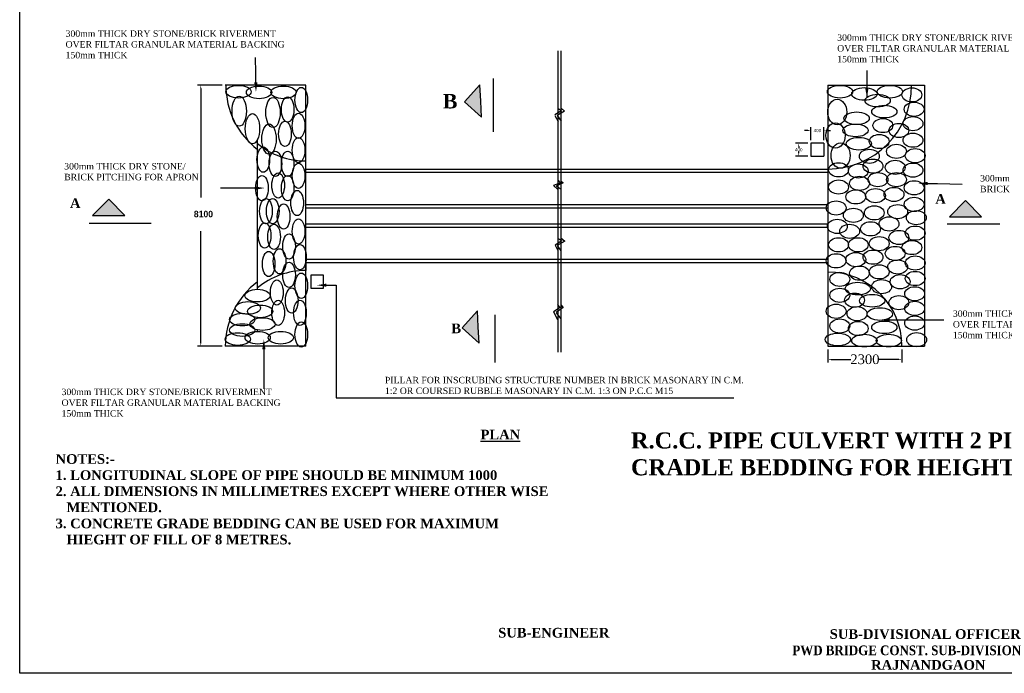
# Model space of a CAD drawing. Header units: inches. Extents: x 32507 to 121544, y 43776 to 81547.
# Tile 1 of 4: x 75499 to 106055, y 50047 to 70338. Entities that reach past the tile are written whole.
import ezdxf

# ---------------------------------------------------------------- set-up
doc = ezdxf.new("R2010")
doc.units = ezdxf.units.IN
doc.header["$MEASUREMENT"] = 0
doc.dimstyles.get("Standard").update_dxf_attribs({"dimtxt": 100.18, "dimasz": 100.18, "dimexe": 100.18, "dimexo": 100.0625, "dimgap": 10.09, "dimtad": 0, "dimtih": 1, "dimtoh": 1, "dimdec": 0, "dimzin": 0, "dimdsep": 46, "dimtxsty": 'Standard', "dimcen": 40.09, "dimadec": 0, "dimazin": 0, "dimtfac": 1, "dimtdec": 0, "dimtofl": 0, "dimtmove": 0, "dimatfit": 3, "dimfxl": 0.18, "dimtolj": 1, "dimtzin": 0, "dimarcsym": 0})

# ---------------------------------------------------------------- blocks, each defined once
blk = doc.blocks.new('*D38')
at = {"color": 0, "lineweight": -2, "transparency": 16777216}
for p, q in [((100579, 60102), (100579, 59694)), ((102879, 60102), (102879, 59694)), ((100680, 59794), (101289, 59794)), ((102779, 59794), (102170, 59794))]:
    blk.add_line(p, q, dxfattribs=at)
at = {"color": 0, "transparency": 16777216}
for points in [[(100680, 59810), (100680, 59777), (100579, 59794)], [(102779, 59810), (102779, 59777), (102879, 59794)]]:
    blk.add_solid(points, dxfattribs=at)
at = {"layer": 'Defpoints', "color": 0, "transparency": 16777216}
for p in [(100579, 60202), (102879, 60202), (102879, 59794)]:
    blk.add_point(p, dxfattribs=at)
at = {"color": 0, "transparency": 16777216, "insert": (101729, 59794), "char_height": 100.18, "attachment_point": 5}
blk.add_mtext('\\A1;{\\fTimes New Roman|b0|i0|c0|p18;\\H2.9946x;2300}', dxfattribs=at)
blk = doc.blocks.new('*D39')
at = {"color": 0, "lineweight": -2, "transparency": 16777216}
for p, q in [((100055, 66602), (100055, 66996)), ((100455, 66602), (100455, 66996)), ((99955, 66896), (99855, 66896)), ((100555, 66896), (100656, 66896))]:
    blk.add_line(p, q, dxfattribs=at)
at = {"color": 0, "transparency": 16777216}
for points in [[(99955, 66913), (99955, 66879), (100055, 66896)], [(100555, 66913), (100555, 66879), (100455, 66896)]]:
    blk.add_solid(points, dxfattribs=at)
at = {"layer": 'Defpoints', "color": 0, "transparency": 16777216}
for p in [(100455, 66896), (100055, 66502), (100455, 66502)]:
    blk.add_point(p, dxfattribs=at)
at = {"color": 0, "transparency": 16777216, "insert": (100255, 66896), "char_height": 100.2, "attachment_point": 5}
blk.add_mtext('\\A1;400', dxfattribs=at)
blk = doc.blocks.new('*D40')
at = {"color": 0, "lineweight": -2, "transparency": 16777216}
for p, q in [((99955, 66502), (99575, 66502)), ((99675, 66402), (99675, 66362)), ((99955, 66102), (99575, 66102)), ((99675, 66202), (99675, 66242))]:
    blk.add_line(p, q, dxfattribs=at)
at = {"color": 0, "transparency": 16777216}
for points in [[(99658, 66402), (99691, 66402), (99675, 66502)], [(99658, 66202), (99691, 66202), (99675, 66102)]]:
    blk.add_solid(points, dxfattribs=at)
at = {"layer": 'Defpoints', "color": 0, "transparency": 16777216}
for p in [(100055, 66502), (99675, 66102), (100055, 66102)]:
    blk.add_point(p, dxfattribs=at)
at = {"color": 0, "transparency": 16777216, "insert": (99675, 66302), "char_height": 100.2, "attachment_point": 5}
blk.add_mtext('\\A1;400', dxfattribs=at)

msp = doc.modelspace()

# ---------------------------------------------------------------- hatches: boundary and pattern name
for points in [[(89805.1, 67811.3), (89778.8, 68310.6), (89305.8, 67785), (89831.4, 67312)], [(78262.7, 64263.2), (78762.7, 64263.2), (78262.7, 64763.2), (77762.7, 64263.2)], [(104851.2, 64220.5), (105351.2, 64220.5), (104851.2, 64720.5), (104351.2, 64220.5)], [(89730.1, 60799.5), (89703.8, 61298.8), (89230.8, 60773.2), (89756.4, 60300.1)]]:
    msp.add_hatch(color=0).paths.add_polyline_path(points)

# ---------------------------------------------------------------- linework, layer by layer
at = {"color": 0}
for p, q in [((75498.7, 50047.1), (75498.7, 81547.1)), ((92195.4, 69375.4), (92195.4, 60011.7)), ((92295.4, 69375.4), (92295.4, 60011.7)), ((82824.5, 68691.7), (82819.3, 69166.2)), ((101796.5, 67933.8), (101796.1, 68755.7)), ((82827.8, 68391.2), (82824.5, 68691.7)), ((90190, 68513.9), (90190, 67513.9)), ((81779.6, 68301.8), (81017.3, 68301.8)), ((81117.4, 68201.6), (81117.4, 64820.3)), ((84379.6, 68301.8), (81879.6, 68301.8)), ((82879.6, 68276), (82879.6, 68301.8)), ((84379.6, 60201.8), (84379.6, 68301.8)), ((89305.8, 67785), (89778.8, 68310.6)), ((89805.1, 67811.3), (89778.8, 68310.6)), ((100579.4, 68301.8), (103579.4, 68301.8)), ((100579.4, 68301.8), (100579.4, 60201.8)), ((103579.4, 68301.8), (103579.4, 60201.8)), ((89305.8, 67785), (89831.4, 67312)), ((89831.4, 67312), (89805.1, 67811.3)), ((92194.3, 67585.9), (92317, 67508.5)), ((92304, 67585.9), (92407.4, 67502)), ((90190, 67513.9), (90190, 66858.9)), ((92317, 67508.5), (92110.3, 67379.5)), ((92110.3, 67366.6), (92207.2, 67173)), ((92407.4, 67502), (92174.9, 67366.6)), ((92174.9, 67366.6), (92297.6, 67185.9)), ((92195.4, 67199.3), (92195.4, 65368.7)), ((92295.4, 67199.3), (92295.4, 65337.9)), ((82879.6, 61967.4), (82879.6, 66618.5)), ((100455.2, 66501.9), (100055.2, 66501.9)), ((100055.2, 66501.9), (100055.2, 66101.9)), ((100455.2, 66501.9), (100455.2, 66101.9)), ((100055.2, 66101.9), (100455.2, 66101.9)), ((84379.6, 65701.8), (84379.6, 65951.8)), ((84379.6, 65701.8), (100579.4, 65701.8)), ((84379.6, 65601.8), (100579.4, 65601.8)), ((82503.9, 65103.5), (81735.6, 65109.9)), ((82804.4, 65107.7), (82503.9, 65103.5)), ((92060.4, 65187.5), (92193.5, 65077.8)), ((92278, 65275.6), (92064.1, 65187.6)), ((92152, 65180.2), (92300.9, 65072.9)), ((92368.4, 65269.1), (92154.4, 65180.2)), ((92195.4, 65368.7), (92278, 65275.6)), ((92295.4, 65337.9), (92368.4, 65269.1)), ((103679.7, 65254.5), (103980.2, 65254.3)), ((103980.2, 65254.3), (104748.4, 65236.6)), ((92195.4, 65076.2), (92195.4, 63553.9)), ((92295.4, 65076.2), (92295.4, 63563.2)), ((78262.7, 64763.2), (77762.7, 64263.2)), ((78262.7, 64763.2), (78762.7, 64263.2)), ((84379.6, 64601.8), (100579.4, 64601.8)), ((84379.6, 64501.8), (100579.4, 64501.8)), ((104851.2, 64720.5), (104351.2, 64220.5)), ((104851.2, 64720.5), (105351.2, 64220.5)), ((77762.7, 64263.2), (78262.7, 64263.2)), ((78262.7, 64263.2), (78762.7, 64263.2)), ((104351.2, 64220.5), (104851.2, 64220.5)), ((104851.2, 64220.5), (105351.2, 64220.5)), ((79581.7, 64006.8), (77651, 64015.4)), ((84379.6, 64001.8), (100579.4, 64001.8)), ((84379.6, 63901.8), (100579.4, 63901.8)), ((104276.7, 63999), (105914.6, 63999)), ((81117.4, 60302), (81117.4, 63777.6)), ((92295.4, 63563.2), (92416.1, 63465.2)), ((92325.7, 63471.6), (92114.2, 63338.9)), ((92115.4, 63342.4), (92195.4, 63177.2)), ((92416.1, 63465.2), (92183.6, 63329.7)), ((92183.6, 63329.7), (92295.4, 63165.2)), ((92195.4, 63553.9), (92325.7, 63471.6)), ((92195.4, 63177.2), (92195.4, 61485.6)), ((92295.4, 63165.2), (92295.4, 61485.6)), ((84379.6, 62901.8), (100579.4, 62901.8)), ((84379.6, 62801.8), (100579.4, 62801.8)), ((84379.6, 62801.8), (84379.6, 62551.8)), ((84529.6, 62401.8), (84529.6, 62001.8)), ((84929.6, 62401.8), (84529.6, 62401.8)), ((84929.6, 62001.8), (84929.6, 62401.8)), ((85018.2, 62095.2), (85318.7, 62095)), ((85318.7, 62095), (85318.5, 58597.3)), ((84529.6, 62001.8), (84929.6, 62001.8)), ((92191.9, 61496), (92272.3, 61407.6)), ((92291.3, 61490.5), (92362.7, 61401.2)), ((89230.8, 60773.2), (89703.8, 61298.8)), ((89730.1, 60799.5), (89703.8, 61298.8)), ((90243.3, 61178.9), (90243.3, 60178.9)), ((92272.3, 61407.6), (92064.2, 61263.9)), ((92065.6, 61265.7), (92191.9, 61035.6)), ((92362.7, 61401.2), (92142.9, 61243.5)), ((92151.1, 61241.1), (92295.9, 61046.7)), ((82879.6, 61068.3), (82879.6, 61091.5)), ((92195.4, 61044.5), (92195.4, 60201.8)), ((92295.4, 61044.5), (92295.4, 60201.8)), ((102492.7, 61019.3), (102793.2, 61019.2)), ((102793.2, 61019.2), (104178.5, 61018.5)), ((82879.6, 60662.1), (82879.6, 60707.5)), ((89230.8, 60773.2), (89756.4, 60300.1)), ((89756.4, 60300.1), (89730.1, 60799.5)), ((81779.6, 60201.8), (81017.3, 60201.8)), ((84379.6, 60201.8), (81879.6, 60201.8)), ((84379.6, 60201.8), (84379.6, 60282.8)), ((100579.4, 60201.8), (103579.4, 60201.8)), ((83076.2, 60108.8), (83076.2, 59808.3)), ((90243.3, 60178.9), (90243.3, 59697.5)), ((83076.2, 59808.3), (83076.2, 58883.4)), ((85318.5, 58597.3), (97659.8, 58594.6)), ((120198.7, 50047.1), (75498.7, 50047.1))]:
    msp.add_line(p, q, dxfattribs=at)
msp.add_circle((84379.6, 68301.8), 0, dxfattribs=at)
for centre, radius, start, end in [((84396.6, 68297.8), 2500, 179.90935, 232.64198), ((100579.4, 68301.8), 2600, 270, 0), ((84379.6, 68301.8), 2350, 230.33499, 270), ((84379.6, 60201.8), 2350, 90, 129.66501), ((100579.4, 60201.8), 2300, 0, 90), ((84379.6, 60201.8), 2500, 126.8699, 180)]:
    msp.add_arc(centre, radius, start, end, dxfattribs=at)
for centre, major_axis, ratio in [((82290.8, 68100.4), (-392.2, 0), 0.4999999), ((82926.4, 68081.3), (-392.2, 0), 0.4999999), ((83684.4, 68081.3), (-392.2, 0), 0.4999999), ((84236.3, 67843.8), (0, -392.2), 0.4999999), ((100956.3, 68101.3), (-392.2, 0), 0.4999999), ((101712.5, 68032.6), (-392.2, 0), 0.4999999), ((102503.1, 68101.3), (-392.2, 0), 0.4999999), ((103186.3, 68003.2), (-308, 0), 0.7142855), ((82311.5, 67498.3), (0, -469.5), 0.4736841), ((83360.3, 67456.9), (0, -469.5), 0.4736841), ((83815.1, 67549.3), (0, -392.2), 0.4999999), ((100869.7, 67471), (0, 395), 0.7499999), ((102125, 67826.6), (-392.2, 0), 0.4999999), ((102331.2, 67483.2), (-392.2, 0), 0.4999999), ((103255, 67556.8), (-308, 0), 0.7142855), ((82722.8, 66951.3), (0, -469.5), 0.4736841), ((84152.1, 67044.4), (0, -392.2), 0.4999999), ((101471.9, 67277.2), (-392.2, 0), 0.4999999), ((102287.1, 67051.5), (-308, 0), 0.7142855), ((103220.6, 67110.4), (-308, 0), 0.7142855), ((83236.2, 66630.4), (0, -469.5), 0.4736841), ((83730.9, 66792), (0, -392.2), 0.4999999), ((100817.6, 66742.8), (0, 395), 0.7499999), ((101437.5, 66899.5), (-392.2, 0), 0.4999999), ((102783.9, 66898.7), (-308, 0), 0.7142855), ((84152.1, 66287.1), (0, -392.2), 0.4999999), ((101540.7, 66487.4), (-392.2, 0), 0.4999999), ((102172.4, 66555.1), (-308, 0), 0.7142855), ((103220.6, 66595.4), (-308, 0), 0.7142855), ((83057.1, 65992.6), (0, -392.2), 0.4999999), ((100973.8, 66118.6), (0, 395), 0.7499999), ((101866.7, 66096.9), (-308, 0), 0.7142855), ((102707.5, 66249.7), (-308, 0), 0.7142855), ((103289.4, 66114.6), (-308, 0), 0.7142855), ((83436.1, 65866.3), (0, -392.2), 0.4999999), ((83815.1, 65866.3), (0, -392.2), 0.4999999), ((101981.3, 65791.5), (-308, 0), 0.7142855), ((84152.1, 65487.7), (0, -392.2), 0.4999999), ((100911.2, 65677), (-308, 0), 0.7142855), ((101522.7, 65638.8), (-308, 0), 0.7142855), ((102669.3, 65753.3), (-308, 0), 0.7142855), ((103220.6, 65668.2), (-308, 0), 0.7142855), ((83015, 65109), (0, -392.2), 0.4999999), ((83520.3, 65193.2), (0, -392.2), 0.4999999), ((83815.1, 65109), (0, -392.2), 0.4999999), ((101560.9, 65257), (-308, 0), 0.7142855), ((102134.2, 65371.5), (-308, 0), 0.7142855), ((102707.5, 65371.5), (-308, 0), 0.7142855), ((100911.2, 65142.4), (-308, 0), 0.7142855), ((102057.8, 64875.2), (-308, 0), 0.7142855), ((102631, 64913.3), (-308, 0), 0.7142855), ((103255, 65118.8), (-308, 0), 0.7142855), ((83141.3, 64393.8), (0, -392.2), 0.4999999), ((83351.9, 64393.8), (0, -392.2), 0.4999999), ((84110, 64646.2), (0, -392.2), 0.4999999), ((101446.3, 64837), (-308, 0), 0.7142855), ((103255, 64603.8), (-308, 0), 0.7142855), ((83688.8, 64225.5), (0, -392.2), 0.4999999), ((100834.8, 64493.4), (-308, 0), 0.7142855), ((101369.8, 64264.3), (-308, 0), 0.7142855), ((102019.5, 64340.6), (-308, 0), 0.7142855), ((102745.7, 64378.8), (-308, 0), 0.7142855), ((102478.2, 63997), (-308, 0), 0.7142855), ((103323.7, 64191.7), (-308, 0), 0.7142855), ((83099.2, 63636.4), (0, -392.2), 0.4999999), ((83394, 63594.4), (0, -392.2), 0.4999999), ((84152.1, 63762.7), (0, -392.2), 0.4999999), ((100873, 63920.7), (-308, 0), 0.7142855), ((101255.2, 63767.9), (-308, 0), 0.7142855), ((101904.9, 63844.3), (-308, 0), 0.7142855), ((103289.4, 63711), (-308, 0), 0.7142855), ((83857.3, 63299.8), (0, -392.2), 0.4999999), ((100911.2, 63347.9), (-308, 0), 0.7142855), ((101522.7, 63347.9), (-308, 0), 0.7142855), ((102172.4, 63386.1), (-308, 0), 0.7142855), ((102783.9, 63577), (-308, 0), 0.7142855), ((84194.2, 62963.3), (0, -392.2), 0.4999999), ((102669.3, 63080.7), (-308, 0), 0.7142855), ((103186.3, 63264.6), (-308, 0), 0.7142855), ((83225.5, 62752.9), (0, -392.2), 0.4999999), ((83562.5, 62837), (0, -392.2), 0.4999999), ((100834.8, 62851.6), (-308, 0), 0.7142855), ((101446.3, 62889.8), (-308, 0), 0.7142855), ((101981.3, 62966.1), (-308, 0), 0.7142855), ((103289.4, 62783.8), (-308, 0), 0.7142855), ((83857.3, 62416.3), (0, -392.2), 0.4999999), ((101560.9, 62469.8), (-308, 0), 0.7142855), ((102172.4, 62508), (-308, 0), 0.7142855), ((102745.7, 62660.7), (-308, 0), 0.7142855), ((84236.3, 62079.7), (0, -392.2), 0.4999999), ((100949.4, 62278.9), (-308, 0), 0.7142855), ((102822.1, 62202.5), (-308, 0), 0.7142855), ((103289.4, 62303.1), (-308, 0), 0.7142855), ((83478.2, 61869.3), (0, -392.2), 0.4999999), ((101506.3, 61989.1), (-392.2, 0), 0.4999999), ((102248.9, 62049.8), (-308, 0), 0.7142855), ((103274.3, 61829.6), (-308, 0), 0.7142855), ((82878.4, 61771.3), (-392.2, 0), 0.4999999), ((83941.5, 61616.9), (0, -392.2), 0.4999999), ((100949.4, 61782.5), (-308, 0), 0.7142855), ((101408.1, 61629.8), (-308, 0), 0.7142855), ((101953.1, 61611.4), (-392.2, 0), 0.4999999), ((102783.9, 61553.5), (-308, 0), 0.7142855), ((82581.1, 61388.5), (-392.2, 0), 0.4999999), ((82963.6, 61283.1), (-392.2, 0), 0.4999999), ((83520.3, 61238.2), (0, -392.2), 0.4999999), ((84194.2, 61238.2), (0, -392.2), 0.4999999), ((100834.8, 61286.2), (-308, 0), 0.7142855), ((101484.5, 61209.8), (-308, 0), 0.7142855), ((103274.3, 61374.6), (-308, 0), 0.7142855), ((82405.1, 61027.4), (-392.2, 0), 0.4999999), ((102193.7, 61199.3), (-392.2, 0), 0.4999999), ((103274.3, 60919.6), (-308, 0), 0.7142855), ((82405.1, 60701.9), (-392.2, 0), 0.4999999), ((83033.4, 60887.9), (-392.2, 0), 0.4999999), ((84236.3, 60565.1), (0, -392.2), 0.4999999), ((100949.4, 60828), (-308, 0), 0.7142855), ((101522.7, 60751.7), (-308, 0), 0.7142855), ((102331.2, 60787.3), (-392.2, 0), 0.4999999), ((82265.5, 60422.9), (-392.2, 0), 0.4999999), ((82884.2, 60466), (-392.2, 0), 0.4999999), ((83600.2, 60466), (-392.2, 0), 0.4999999), ((100887.6, 60409.6), (-392.2, 0), 0.4999999), ((101712.5, 60375.2), (-392.2, 0), 0.4999999), ((102468.7, 60375.2), (-392.2, 0), 0.4999999), ((103335.1, 60404), (-308, 0), 0.7142855)]:
    msp.add_ellipse(centre, major_axis=major_axis, ratio=ratio, dxfattribs=at)
for points in [[(81100.8, 68201.6), (81134.1, 68201.6), (81117.4, 68301.8)], [(82877.9, 68391.7), (82777.7, 68390.6), (82831.1, 68090.6)], [(101839.6, 68210.9), (101739.4, 68209.8), (101792.8, 67909.8)], [(82803.7, 65157.8), (82805.1, 65057.7), (83104.9, 65112)], [(103679.7, 65204.4), (103679.7, 65304.5), (103379.1, 65254.6)], [(85018.1, 62045.1), (85018.2, 62145.3), (84717.6, 62095.3)], [(102492.7, 60969.2), (102492.7, 61069.4), (102192.2, 61019.5)], [(81100.8, 60302), (81134.1, 60302), (81117.4, 60201.8)], [(83026.1, 60108.8), (83126.3, 60108.8), (83076.2, 60409.4)]]:
    msp.add_solid(points, dxfattribs=at)

# ---------------------------------------------------------------- texts
at = {"color": 0, "attachment_point": 1}
for s, insert, char_height, width in [('{\\fTimes New Roman|b0|i0|c0|p18;300mm THICK DRY STONE/BRICK RIVERMENT \\POVER FILTAR GRANULAR MATERIAL BACKING \\P150mm THICK}', (76922.9, 70006), 200, 13906.361), ('{\\fTimes New Roman|b0|i0|c0|p18;300mm THICK DRY STONE/BRICK RIVERMENT \\POVER FILTAR GRANULAR MATERIAL BACKING \\P150mm THICK}', (100869.3, 69881.7), 200, 13906.361), ('{\\fVrinda|b0|i0|c0|p2;\\C1; \\fTimes New Roman|b1|i0|c0|p18;\\H1.5x;\\C256;B}', (88518.9, 68031.8), 300, 3330.744), ('{\\fTimes New Roman|b0|i0|c0|p18;300mm THICK DRY STONE/  BRICK PITCHING FOR APRON}', (76880.5, 65887.5), 200, 4389.708), ('{\\fTimes New Roman|b0|i0|c0|p18;300mm THICK DRY STONE/  BRICK PITCHING FOR APRON}', (105305.2, 65514.7), 200, 4389.708), ('{\\fTimes New Roman|b1|i0|c0|p18;A}', (77058.9, 64791.9), 300, 3330.744), ('{\\fTimes New Roman|b1|i0|c0|p18;A}', (103913, 64923.4), 300, 3330.744), ('{\\fVrinda|b1|i0|c0|p2;\\H0.6667x;8100}', (80904.1, 64404.3), 300, 3330.744), ('{\\fTimes New Roman|b0|i0|c0|p18;300mm THICK DRY STONE/BRICK RIVERMENT \\POVER FILTAR GRANULAR MATERIAL BACKING \\P150mm THICK}', (104459.2, 61314.3), 200, 13906.361), ('{\\fTimes New Roman|b1|i0|c0|p18;B}', (88894.4, 60904.4), 300, 3330.744), ('{\\fTimes New Roman|b0|i0|c0|p18;PILLAR FOR INSCRUBING STRUCTURE NUMBER IN BRICK MASONARY IN C.M. 1:2 OR COURSED RUBBLE MASONARY IN C.M. 1:3 ON P.C.C M15 }', (86832.6, 59251.3), 200, 11324.68), ('{\\fTimes New Roman|b0|i0|c0|p18;300mm THICK DRY STONE/BRICK RIVERMENT \\POVER FILTAR GRANULAR MATERIAL BACKING \\P150mm THICK}', (76798.5, 58883.4), 200, 13906.361), ('{\\fTimes New Roman|b1|i0|c0|p18;\\LPLAN}', (89798.8, 57609.5), 300, 3330.744), ('{\\fTimes New Roman|b1|i0|c0|p18;R.C.C. PIPE CULVERT WITH 2 PIPES OF 1 METRE DIA AND CONCRETE CRADLE BEDDING FOR HEIGHTS OF FILL VARYING FROM 4.0m-8.0 m}', (94470, 57526.2), 500, 27423.38), ('{\\fTimes New Roman|b1|i0|c0|p18;NOTES:-\\P1. LONGITUDINAL SLOPE OF PIPE SHOULD BE MINIMUM 1000\\P2. ALL DIMENSIONS IN MILLIMETRES EXCEPT WHERE OTHER WISE\\P   MENTIONED.\\P3. CONCRETE GRADE BEDDING CAN BE USED FOR MAXIMUM \\P   HIEGHT OF FILL OF 8 METRES.}', (76612, 56850.1), 300, 15045.936), ('{\\fTimes New Roman|b1|i0|c0|p18;SUB-ENGINEER}', (90349.5, 51458.1), 300, 27423.38), ('{\\fTimes New Roman|b1|i0|c0|p18;SUB-DIVISIONAL OFFICER}', (100636.3, 51417.3), 300, 27423.38), ('{\\fTimes New Roman|b1|i0|c0|p18;PWD BRIDGE CONST. SUB-DIVISION}', (99476.3, 50910.4), 300, 27423.38), ('{\\fTimes New Roman|b1|i0|c0|p18;RAJNANDGAON}', (101920.8, 50459.1), 300, 27423.38)]:
    msp.add_mtext(s, dxfattribs=dict(at, insert=insert, char_height=char_height, width=width))

# ---------------------------------------------------------------- dimensions: what is measured, and where the dimension line sits
at = {"color": 0}
dim = msp.add_linear_dim(base=(100455.2, 66895.9), p1=(100055.2, 66501.9), p2=(100455.2, 66501.9), dimstyle='Standard', dxfattribs=at)
dim.commit()
dim.dimension.update_dxf_attribs({"geometry": '*D39', "text_midpoint": (100255.2, 66895.9)})
dim = msp.add_linear_dim(base=(99674.8, 66101.9), p1=(100055.2, 66501.9), p2=(100055.2, 66101.9), angle=90, dimstyle='Standard', dxfattribs=at)
dim.commit()
dim.dimension.update_dxf_attribs({"geometry": '*D40', "text_midpoint": (99674.8, 66301.9)})
dim = msp.add_linear_dim(base=(102879.4, 59793.7), p1=(100579.4, 60201.8), p2=(102879.4, 60201.8), text='{\\fTimes New Roman|b0|i0|c0|p18;\\H2.9946x;<>}', dimstyle='Standard', dxfattribs=at)
dim.commit()
dim.dimension.update_dxf_attribs({"geometry": '*D38', "text_midpoint": (101729.4, 59793.7)})

doc.saveas('drawing.dxf')
